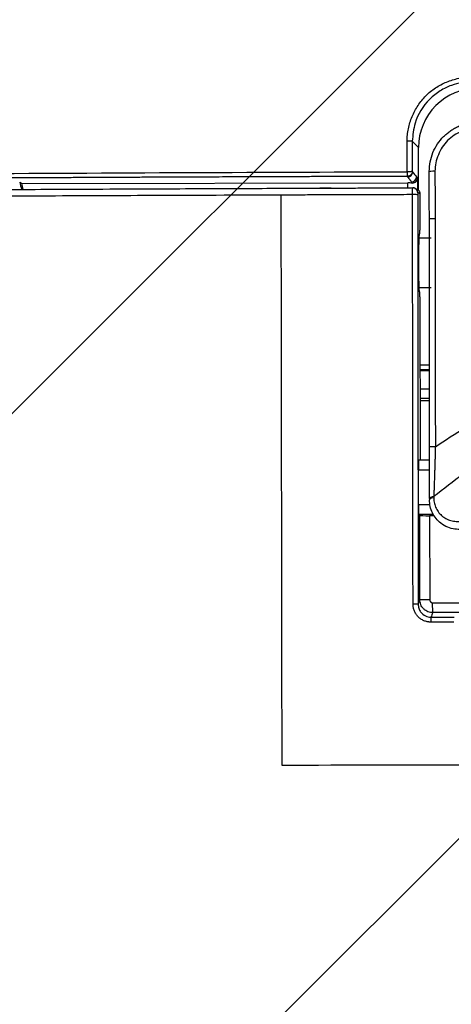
# Model space of a CAD drawing. Header units: metres. Extents: x 6438197 to 12957343, y 5629874 to 11322802.
# Tile 106 of 115: x 6450502 to 6450515, y 5643216 to 5643246. Entities that reach past the tile are written whole.
import ezdxf

# ---------------------------------------------------------------- set-up
doc = ezdxf.new("R2010")
doc.units = ezdxf.units.M
doc.header["$MEASUREMENT"] = 0
doc.header["$PDMODE"] = 3
for name, color, linetype, lineweight in [('E-OŚWIETLENIE TERENU', 10, 'Continuous', 30), ('IE_lampy zewnętrzne', 221, 'Continuous', 15), ('WYMIAROWANIE', 6, 'Continuous', 9), ('WYPELNIENIA', 204, 'Continuous', 5)]:
    doc.layers.add(name, color=color, linetype=linetype, lineweight=lineweight)
doc.styles.add('Arial', font='arial.ttf')
doc.dimstyles.new('proart_1_500', dxfattribs={"dimtxt": 90, "dimasz": 50, "dimexe": 30, "dimexo": 10, "dimgap": 8, "dimtad": 1, "dimrnd": 1, "dimzin": 9, "dimtxsty": 'Arial', "dimblk": 'ARCHTICK', "dimcen": 0, "dimclrd": 1, "dimclre": 1, "dimclrt": 3, "dimazin": 0, "dimtfac": 1, "dimtmove": 0, "dimatfit": 3, "dimfxl": 0, "dimarcsym": 0})

# ---------------------------------------------------------------- blocks, each defined once
blk = doc.blocks.new('zw$103F')
at = {"layer": 'IE_lampy zewnętrzne', "lineweight": 30}
for p, q in [((15.661, 82.519), (27.407, 82.534)), ((27.408, 82.387), (27.407, 82.534)), ((27.776, 82.212), (27.778, 81.096)), ((23.553, 81.091), (23.553, 81.091)), ((27.758, 80.978), (27.774, 80.999)), ((27.777, 81.096), (27.778, 81.096)), ((28.122, 80.854), (27.747, 80.854)), ((27.749, 79.354), (28.125, 79.354)), ((27.76, 79.23), (27.764, 79.225)), ((27.776, 79.225), (27.764, 79.225)), ((27.78, 79.075), (27.787, 74.102)), ((27.783, 77.004), (28.072, 77.004)), ((28.073, 76.854), (27.783, 76.854)), ((28.073, 76.818), (27.783, 76.817)), ((28.074, 74.103), (27.739, 74.102)), ((28.073, 73.803), (27.732, 73.802)), ((27.733, 72.752), (27.732, 73.802)), ((28.07, 72.935), (28.07, 72.902)), ((28.2, 72.993), (28.2, 72.959)), ((27.733, 72.752), (28.086, 72.753)), ((27.774, 72.42), (27.741, 72.453)), ((28.185, 72.453), (27.741, 72.453)), ((27.777, 69.854), (27.774, 72.42)), ((28.209, 72.413), (28.074, 72.413)), ((28.074, 72.413), (28.077, 69.855)), ((28.077, 69.855), (27.777, 69.854)), ((28.168, 69.465), (28.167, 69.765))]:
    blk.add_line(p, q, dxfattribs=at)
for centre, major_axis, ratio, start_param, end_param in [((27.397, 83.804), (0.15, 0), 0.011627, 0.026181, 1.616682), ((27.398, 82.877), (0, -0.138), 0.045822, 4.701376, 6.248242), ((27.398, 82.875), (0, 0.138), 0.025543, 1.559827, 3.106657), ((27.409, 82.872), (0.12, 0.09), 0.999049, 4.069247, 5.639415), ((27.523, 82.72), (0.12, 0.09), 0.999049, 4.069248, 5.639415), ((27.407, 82.524), (-0.3, 0), 0.034921, 4.214616, 4.712399), ((27.563, 82.238), (0.056, 0.139), 0.999602, 5.095458, 6.668002), ((27.562, 82.178), (-0.15, 0), 0.010177, 3.167773, 4.758209), ((27.759, 80.104), (-0.001, 0.874), 0.026186, 0.001846, 3.139747), ((27.774, 81.149), (0, 0.15), 0.026186, 3.1765, 4.352145), ((27.776, 79.075), (0, 0.15), 0.026186, 4.712389, 6.283186), ((28.255, 74.508), (-0.18, 0), 0.006453, 4.749922, 6.309366), ((27.74, 73.802), (0, 0.3), 0.026186, 6.257006, 7.853982), ((28.25, 72.9), (-0.18, 0.001), 0.339623, 4.997641, 6.31102), ((28.25, 72.934), (-0.18, 0.001), 0.339623, 4.99763, 6.28348), ((27.741, 72.753), (0, 0.3), 0.026186, 1.570796, 3.115413), ((28.074, 72.421), (-0.3, 0), 0.026186, 0.02618, 1.570796), ((27.576, 69.717), (-0.15, 0), 0.002791, 3.167775, 4.756455), ((28.116, 69.173), (0, -0.15), 0.041145, 3.211465, 4.710114)]:
    blk.add_ellipse(centre, major_axis=major_axis, ratio=ratio, start_param=start_param, end_param=end_param, dxfattribs=at)
for points, degree, knots in [([(27.39, 83.806), (27.392, 83.869), (27.396, 83.997), (27.437, 84.25), (27.531, 84.558), (27.711, 84.898), (27.951, 85.197), (28.249, 85.437), (28.588, 85.617), (28.896, 85.712), (29.149, 85.754), (29.276, 85.758), (29.338, 85.76)], 3, [0, 0, 0, 0, 0.062263, 0.125338, 0.251209, 0.376588, 0.500223, 0.62399, 0.749577, 0.875379, 0.938301, 1, 1, 1, 1]), ([(29.344, 85.608), (29.248, 85.603), (29.043, 85.593), (28.72, 85.507), (28.38, 85.344), (27.949, 85.001), (27.606, 84.459), (27.564, 83.99), (27.547, 83.804)], 3, [0, 0, 0, 0, 0.101541, 0.219204, 0.35294, 0.501174, 0.802758, 1, 1, 1, 1]), ([(29.534, 85.418), (29.059, 85.418), (28.594, 85.222), (27.93, 84.558), (27.735, 84.091), (27.736, 83.616)], 3, [0, 0, 0, 0, 0.5, 0.5, 1, 1, 1, 1]), ([(28.064, 82.887), (28.064, 82.888), (28.064, 82.985), (28.083, 83.182), (28.168, 83.464), (28.307, 83.726), (28.445, 83.895), (28.547, 83.992), (28.594, 84.034), (28.644, 84.075), (28.695, 84.113), (28.748, 84.149), (28.803, 84.183), (28.86, 84.215), (28.918, 84.244), (28.977, 84.271), (29.038, 84.295), (29.1, 84.317), (29.163, 84.336), (29.228, 84.352), (29.293, 84.366), (29.359, 84.376), (29.426, 84.384), (29.493, 84.389), (29.538, 84.39), (29.56, 84.39)], 3, [0, 0, 0, 0, 0.000194, 0.124775, 0.249517, 0.374421, 0.499486, 0.526356, 0.553336, 0.580426, 0.607626, 0.634937, 0.662357, 0.689888, 0.717529, 0.74528, 0.773141, 0.801112, 0.829194, 0.857386, 0.885688, 0.914101, 0.942624, 0.971257, 1, 1, 1, 1]), ([(29.555, 84.212), (29.469, 84.207), (29.297, 84.195), (29.048, 84.114), (28.818, 83.993), (28.616, 83.83), (28.453, 83.628), (28.333, 83.397), (28.253, 83.148), (28.243, 82.975), (28.237, 82.89)], 3, [0, 0, 0, 0, 0.124255, 0.250268, 0.3762, 0.500211, 0.624122, 0.749827, 0.875662, 1, 1, 1, 1]), ([(0.215, 82.642), (0.434, 82.661), (0.82, 82.678), (1.759, 82.704), (2.299, 82.714), (3.938, 82.739), (5.091, 82.751), (8.551, 82.784), (10.895, 82.799), (17.935, 82.842), (22.66, 82.862), (27.391, 82.876)], 3, [0, 0, 0, 0, 0.0625, 0.0625, 0.125, 0.125, 0.25, 0.25, 0.5, 0.5, 1, 1, 1, 1]), ([(27.398, 82.736), (23.746, 82.725), (20.348, 82.711), (16.727, 82.695), (13.327, 82.674), (12.384, 82.669), (11.577, 82.664), (10.658, 82.658), (9.832, 82.652), (8.927, 82.645), (8.095, 82.638), (7.2, 82.631), (6.367, 82.623), (5.897, 82.619), (5.508, 82.615), (5.053, 82.61), (4.654, 82.606), (4.21, 82.601), (3.81, 82.595), (3.378, 82.59), (2.983, 82.584), (2.852, 82.582), (2.759, 82.58), (2.654, 82.579), (2.565, 82.577), (2.472, 82.576), (2.378, 82.574), (2.285, 82.572), (2.177, 82.57), (1.957, 82.566), (1.784, 82.562), (1.605, 82.558), (1.426, 82.553), (1.243, 82.548), (1.081, 82.542), (0.919, 82.536), (0.782, 82.53), (0.643, 82.524), (0.534, 82.517), (0.422, 82.51), (0.344, 82.503)], 2, [0, 0, 0, 0.25, 0.25, 0.5, 0.5, 0.5625, 0.5625, 0.625, 0.625, 0.6875, 0.6875, 0.75, 0.75, 0.78125, 0.78125, 0.8125, 0.8125, 0.84375, 0.84375, 0.875, 0.875, 0.882812, 0.882812, 0.890625, 0.890625, 0.898438, 0.898438, 0.90625, 0.90625, 0.921875, 0.921875, 0.9375, 0.9375, 0.953125, 0.953125, 0.96875, 0.96875, 0.984375, 0.984375, 1, 1, 1]), ([(27.548, 82.886), (27.547, 82.884), (27.535, 82.881), (27.498, 82.878), (27.481, 82.877), (27.442, 82.876), (27.418, 82.876), (27.394, 82.876)], 3, [0, 0, 0, 0, 0.5, 0.5, 0.75, 0.75, 1, 1, 1, 1]), ([(27.548, 82.886), (27.548, 82.884), (27.548, 82.882), (27.548, 82.877), (27.548, 82.875), (27.547, 82.868), (27.546, 82.863), (27.543, 82.848), (27.54, 82.838), (27.533, 82.82), (27.528, 82.811), (27.519, 82.798), (27.516, 82.794), (27.51, 82.786), (27.506, 82.782), (27.495, 82.772), (27.488, 82.766), (27.475, 82.757), (27.47, 82.755), (27.461, 82.75), (27.457, 82.748), (27.443, 82.743), (27.434, 82.74), (27.419, 82.737), (27.414, 82.737), (27.409, 82.736), (27.408, 82.736), (27.406, 82.736), (27.405, 82.736), (27.403, 82.736), (27.4, 82.736), (27.398, 82.736)], 3, [0, 0, 0, 0, 0.03125, 0.03125, 0.0625, 0.0625, 0.125, 0.125, 0.25, 0.25, 0.375, 0.375, 0.4375, 0.4375, 0.5, 0.5, 0.625, 0.625, 0.6875, 0.6875, 0.75, 0.75, 0.875, 0.875, 0.9375, 0.9375, 0.945312, 0.945312, 0.953125, 0.96875, 1, 1, 1, 1]), ([(27.551, 82.533), (27.573, 82.533), (27.594, 82.537), (27.612, 82.545), (27.633, 82.553), (27.651, 82.565), (27.665, 82.579), (27.684, 82.598), (27.696, 82.621), (27.702, 82.644), (27.705, 82.653), (27.707, 82.663), (27.707, 82.672)], 3, [0, 0, 0, 0, 0.2206441, 0.2206441, 0.2206441, 0.4800478, 0.4800478, 0.4800478, 0.840537, 0.840537, 0.840537, 0.9945336, 0.9945336, 0.9945336, 0.9945336]), ([(0.412, 82.154), (0.436, 82.156), (0.47, 82.159), (0.515, 82.162), (0.543, 82.164), (0.594, 82.168), (0.667, 82.172), (0.884, 82.183), (1.191, 82.195), (1.552, 82.206), (1.763, 82.211), (1.967, 82.215), (2.272, 82.222), (2.716, 82.229), (3.211, 82.237), (3.671, 82.243), (4.15, 82.249), (4.559, 82.254), (4.922, 82.258), (5.14, 82.261), (5.344, 82.263), (5.616, 82.266), (6.063, 82.27), (6.997, 82.279), (8.164, 82.289), (9.251, 82.297), (9.928, 82.302), (10.552, 82.307), (11.735, 82.315), (13.693, 82.327), (16.449, 82.343), (19.416, 82.357), (21.853, 82.367), (23.171, 82.372), (23.559, 82.374)], 3, [0, 0, 0, 0, 0.007766, 0.010719, 0.012756, 0.015365, 0.023725, 0.030268, 0.062613, 0.078237, 0.086023, 0.093851, 0.107706, 0.128751, 0.154075, 0.173288, 0.189029, 0.21616, 0.225782, 0.235446, 0.244013, 0.251795, 0.270072, 0.300749, 0.370087, 0.416874, 0.436932, 0.454759, 0.494837, 0.584506, 0.698601, 0.837093, 0.952134, 1, 1, 1, 1]), ([(25.081, 82.379), (25.193, 82.38), (25.413, 82.38), (25.736, 82.381), (26.046, 82.383), (26.457, 82.384), (26.961, 82.386), (27.366, 82.387), (27.563, 82.388)], 3, [0, 0, 0, 0, 0.135511, 0.265744, 0.390699, 0.510376, 0.762549, 1, 1, 1, 1]), ([(27.555, 82.18), (27.554, 82.229), (27.555, 82.287), (27.558, 82.368), (27.561, 82.388), (27.563, 82.388)], 3, [0, 0, 0, 0, 0.5, 0.5, 1, 1, 1, 1]), ([(23.552, 82.166), (22.238, 82.161), (19.811, 82.152), (16.484, 82.137), (13.77, 82.121), (11.145, 82.104), (8.534, 82.086), (6.385, 82.067), (4.987, 82.054), (4.173, 82.045), (3.302, 82.035), (2.398, 82.022), (1.514, 82.004), (0.702, 81.979), (0.381, 81.957), (0.217, 81.945)], 3, [0, 0, 0, 0, 0.160894, 0.2971, 0.408285, 0.494757, 0.62074, 0.731377, 0.762651, 0.797082, 0.834655, 0.874532, 0.915423, 0.956905, 1, 1, 1, 1]), ([(27.555, 82.18), (27.439, 82.179), (27.198, 82.179), (26.823, 82.177), (26.421, 82.176), (25.994, 82.175), (25.539, 82.173), (25.058, 82.171), (24.551, 82.17), (24.204, 82.168), (24.026, 82.168)], 3, [0, 0, 0, 0, 0.098672, 0.204867, 0.318584, 0.439823, 0.568584, 0.704867, 0.848672, 1, 1, 1, 1]), ([(27.57, 69.718), (27.567, 71.795), (27.565, 73.872), (27.56, 78.026), (27.557, 80.103), (27.555, 82.18)], 3, [0, 0, 0, 0, 0.5, 0.5, 1, 1, 1, 1]), ([(27.626, 82.362), (27.636, 82.362), (27.645, 82.361), (27.664, 82.358), (27.674, 82.355), (27.692, 82.347), (27.701, 82.343), (27.717, 82.332), (27.725, 82.326), (27.746, 82.305), (27.757, 82.288), (27.772, 82.252), (27.776, 82.232), (27.776, 82.212)], 3, [0, 0, 0, 0, 0.125, 0.125, 0.25, 0.25, 0.375, 0.375, 0.5, 0.5, 0.75, 0.75, 1, 1, 1, 1]), ([(27.712, 82.233), (27.712, 82.229), (27.712, 82.22), (27.712, 82.212), (27.712, 82.202), (27.712, 82.191), (27.712, 82.178)], 2, [0.25, 0.25, 0.25, 0.5, 0.5, 0.75, 0.75, 1, 1, 1]), ([(28.066, 81.45), (28.064, 81.451), (28.069, 81.451), (28.086, 81.451), (28.099, 81.452), (28.131, 81.452), (28.15, 81.452), (28.193, 81.452), (28.216, 81.452), (28.239, 81.453)], 3, [0, 0, 0, 0, 0.25, 0.25, 0.5, 0.5, 0.75, 0.75, 1, 1, 1, 1]), ([(23.555, 79.439), (23.559, 77.003), (23.563, 74.568), (23.57, 69.698), (23.574, 67.263), (23.578, 64.827)], 3, [0, 0, 0, 0, 0.5, 0.5, 1, 1, 1, 1]), ([(28.249, 74.509), (28.551, 74.71), (29.146, 75.105), (30.391, 75.803), (31.577, 76.329), (32.658, 76.678), (33.342, 76.867), (34.162, 77.041), (35.153, 77.179), (35.865, 77.198), (36.219, 77.208)], 3, [0, 0, 0, 0, 0.127423, 0.25069, 0.500977, 0.581424, 0.649301, 0.750249, 0.875497, 1, 1, 1, 1]), ([(36.221, 76.205), (35.934, 76.198), (35.359, 76.183), (34.499, 76.069), (33.639, 75.888), (32.781, 75.633), (31.88, 75.289), (30.94, 74.843), (29.993, 74.297), (29.072, 73.681), (28.495, 73.226), (28.2, 72.993)], 3, [0, 0, 0, 0, 0.097473, 0.195636, 0.295071, 0.396339, 0.499971, 0.623146, 0.749984, 0.871994, 1, 1, 1, 1]), ([(28.07, 72.933), (28.074, 73.313), (28.075, 73.708), (28.076, 74.103), (28.075, 74.507)], 2, [0, 0, 0, 0.5, 0.5, 1, 1, 1]), ([(28.249, 74.509), (28.248, 74.49), (28.247, 74.451), (28.246, 74.393), (28.244, 74.333), (28.242, 74.272), (28.24, 74.21), (28.239, 74.146), (28.237, 74.081), (28.235, 74.015), (28.233, 73.948), (28.231, 73.88), (28.228, 73.81), (28.227, 73.749), (28.225, 73.694), (28.223, 73.641), (28.221, 73.578), (28.218, 73.505), (28.215, 73.421), (28.212, 73.328), (28.209, 73.224), (28.205, 73.111), (28.202, 73.033), (28.2, 72.993)], 3, [0, 0, 0, 0, 0.03696, 0.074775, 0.113445, 0.152972, 0.193355, 0.234595, 0.276692, 0.319645, 0.363453, 0.408114, 0.453627, 0.499988, 0.527661, 0.562292, 0.603892, 0.652469, 0.708028, 0.770572, 0.840095, 0.91658, 1, 1, 1, 1]), ([(29.233, 72.04), (29.171, 72.025), (29.042, 71.992), (28.833, 71.998), (28.616, 72.056), (28.422, 72.168), (28.266, 72.32), (28.155, 72.495), (28.083, 72.69), (28.074, 72.83), (28.07, 72.9)], 3, [0, 0, 0, 0, 0.10901, 0.228893, 0.360147, 0.503153, 0.627555, 0.752499, 0.876966, 1, 1, 1, 1]), ([(28.201, 72.906), (28.209, 72.854), (28.223, 72.747), (28.288, 72.601), (28.379, 72.47), (28.498, 72.363), (28.641, 72.286), (28.801, 72.243), (28.969, 72.232), (29.079, 72.258), (29.134, 72.271)], 3, [0, 0, 0, 0, 0.12345, 0.248741, 0.374773, 0.500412, 0.62663, 0.753546, 0.878623, 1, 1, 1, 1]), ([(28.168, 69.465), (28.122, 69.465), (28.072, 69.474), (28, 69.502), (27.977, 69.514), (27.932, 69.543), (27.911, 69.56), (27.873, 69.598), (27.856, 69.619), (27.827, 69.664), (27.815, 69.687), (27.786, 69.759), (27.777, 69.808), (27.777, 69.854)], 3, [0, 0, 0, 0, 0.25, 0.25, 0.375, 0.375, 0.5, 0.5, 0.625, 0.625, 0.75, 0.75, 1, 1, 1, 1]), ([(28.077, 69.855), (28.077, 69.85), (28.078, 69.846), (28.078, 69.842), (28.079, 69.837), (28.081, 69.829), (28.085, 69.82), (28.091, 69.804), (28.104, 69.792), (28.116, 69.779), (28.132, 69.772), (28.148, 69.765), (28.167, 69.765)], 2, [0, 0, 0, 0.0625, 0.0625, 0.125, 0.125, 0.25, 0.25, 0.5, 0.5, 0.75, 0.75, 1, 1, 1]), ([(28.11, 69.176), (28.104, 69.176), (28.092, 69.176), (28.075, 69.177), (28.057, 69.179), (28.039, 69.181), (28.022, 69.184), (27.993, 69.189), (27.952, 69.199), (27.903, 69.217), (27.855, 69.24), (27.794, 69.277), (27.725, 69.333), (27.669, 69.402), (27.633, 69.463), (27.611, 69.511), (27.593, 69.561), (27.581, 69.607), (27.574, 69.647), (27.57, 69.682), (27.57, 69.706), (27.57, 69.718)], 3, [0, 0, 0, 0, 0.020908, 0.041805, 0.062713, 0.083658, 0.104661, 0.125747, 0.188154, 0.250786, 0.313239, 0.375632, 0.500499, 0.625453, 0.687813, 0.750439, 0.812947, 0.875299, 0.917116, 0.958622, 1, 1, 1, 1]), ([(27.726, 69.717), (27.73, 69.677), (27.737, 69.594), (27.807, 69.462), (27.938, 69.348), (28.059, 69.333), (28.116, 69.325)], 3, [0, 0, 0, 0, 0.196855, 0.404993, 0.724446, 1, 1, 1, 1])]:
    blk.add_open_spline(points, degree=degree, knots=knots, dxfattribs=at)
for points, degree in [([(27.391, 82.876), (27.391, 83.186), (27.39, 83.496), (27.39, 83.806)], 3), ([(27.547, 83.804), (27.547, 83.498), (27.548, 83.192), (27.548, 82.886)], 3), ([(27.736, 83.616), (27.673, 83.678), (27.61, 83.741), (27.547, 83.804)], 3), ([(27.738, 82.309), (27.737, 82.744), (27.737, 83.18), (27.736, 83.616)], 3), ([(27.398, 82.736), (27.398, 82.736), (27.398, 82.736), (27.398, 82.736)], 3), ([(27.409, 82.722), (27.405, 82.727), (27.402, 82.731), (27.398, 82.736)], 3), ([(27.523, 82.57), (27.409, 82.722)], 1), ([(27.548, 82.886), (27.552, 82.881), (27.555, 82.877), (27.559, 82.872)], 3), ([(27.559, 82.872), (27.597, 82.821), (27.635, 82.77), (27.673, 82.72)], 3), ([(27.673, 82.72), (27.684, 82.705), (27.696, 82.69), (27.707, 82.675)], 3), ([(27.707, 82.672), (27.707, 82.673), (27.707, 82.675), (27.707, 82.676)], 3), ([(27.707, 82.675), (27.707, 82.562), (27.708, 82.449), (27.708, 82.336)], 3), ([(28.237, 82.89), (28.144, 82.889), (28.062, 82.888), (28.064, 82.887)], 3), ([(28.066, 81.45), (28.064, 82.887)], 1), ([(28.237, 82.89), (28.238, 82.412), (28.239, 81.933), (28.239, 81.453)], 3), ([(15.661, 82.519), (15.643, 82.531), (15.626, 82.544), (15.609, 82.557)], 3), ([(15.609, 82.557), (15.63, 82.487), (15.647, 82.415), (15.66, 82.342)], 3), ([(15.661, 82.519), (15.676, 82.46), (15.689, 82.401), (15.699, 82.342)], 3), ([(23.559, 82.374), (23.559, 82.374), (23.558, 82.374), (23.558, 82.373)], 3), ([(23.559, 82.374), (23.951, 82.375), (24.343, 82.377), (24.734, 82.378)], 3), ([(24.732, 82.376), (24.733, 82.377), (24.734, 82.378)], 2), ([(25.081, 82.379), (24.965, 82.378), (24.849, 82.377), (24.733, 82.376)], 3), ([(24.734, 82.378), (24.848, 82.378), (24.962, 82.379), (25.076, 82.379)], 3), ([(25.076, 82.379), (25.077, 82.379), (25.079, 82.379), (25.081, 82.379)], 3), ([(27.551, 82.533), (27.542, 82.545), (27.533, 82.558), (27.523, 82.57)], 3), ([(27.619, 82.377), (27.59, 82.388), (27.561, 82.384)], 2), ([(23.552, 82.169), (23.552, 81.81), (23.553, 81.45), (23.553, 81.091)], 3), ([(24.026, 82.168), (23.868, 82.167), (23.71, 82.167), (23.552, 82.166)], 3), ([(27.713, 82.238), (27.712, 82.238), (27.713, 82.236)], 2), ([(27.713, 82.236), (27.713, 82.234), (27.712, 82.233)], 2), ([(27.712, 82.178), (27.718, 75.986), (27.726, 69.717)], 2), ([(27.776, 82.212), (27.713, 82.238)], 1), ([(28.075, 74.507), (28.071, 78.192), (28.067, 81.45)], 2), ([(28.239, 81.453), (28.242, 79.138), (28.246, 76.823), (28.249, 74.509)], 3), ([(23.553, 81.091), (23.554, 80.54), (23.555, 79.989), (23.555, 79.439)], 3), ([(28.073, 76.261), (27.977, 76.261), (27.881, 76.261), (27.784, 76.261)], 3), ([(27.785, 75.985), (27.881, 75.985), (27.977, 75.985), (28.074, 75.985)], 3), ([(28.074, 75.91), (27.977, 75.91), (27.881, 75.91), (27.785, 75.91)], 3), ([(28.2, 72.959), (28.2, 72.942), (28.201, 72.924), (28.201, 72.906)], 3), ([(27.726, 69.717), (27.777, 69.854)], 1), ([(28.167, 69.765), (32.16, 69.774), (36.229, 69.779)], 2), ([(28.168, 69.465), (28.151, 69.419), (28.133, 69.372), (28.116, 69.325)], 3), ([(28.116, 69.325), (28.35, 69.325), (28.585, 69.325), (28.819, 69.325)], 3), ([(36.23, 69.48), (33.542, 69.477), (30.855, 69.472), (28.168, 69.465)], 3), ([(28.814, 69.176), (28.579, 69.176), (28.345, 69.176), (28.11, 69.176)], 3), ([(23.578, 64.827), (27.545, 64.833), (31.52, 64.838), (35.495, 64.843)], 3)]:
    blk.add_open_spline(points, degree=degree, dxfattribs=at)
blk.add_rational_spline([(27.391, 82.876), (27.393, 82.876), (27.394, 82.876)], [1, 0.995755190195, 0.991630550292], degree=2, dxfattribs=at)
blk = doc.blocks.new('_ArchTick')
at = {"color": 0, "linetype": 'ByBlock', "const_width": 0.15}
blk.add_lwpolyline([(-0.5, -0.5), (0.5, 0.5)], dxfattribs=at)
blk = doc.blocks.new('*D30')
at = {"layer": 'Defpoints', "color": 0}
for p in [(6453309.243, 5643277.604), (6447847.481, 5643255.129), (6447849.87, 5643151.626)]:
    blk.add_point(p, dxfattribs=at)
at = {"layer": 'WYMIAROWANIE', "color": 1, "lineweight": -2}
for p, q in [((6453309.013, 5643287.601), (6453306.163, 5643411.098)), ((6453306.855, 5643381.106), (6447847.481, 5643255.129)), ((6447849.639, 5643161.624), (6447846.789, 5643285.121))]:
    blk.add_line(p, q, dxfattribs=at)
at = {"layer": 'WYMIAROWANIE', "color": 1, "lineweight": -2, "xscale": 50, "yscale": 50, "zscale": 50}
for p, rotation in [((6453306.855, 5643381.106), 1.321887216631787), ((6447847.481, 5643255.129), 181.3218872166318)]:
    blk.add_blockref('_ArchTick', p, dxfattribs=dict(at, rotation=rotation))
at = {"layer": 'WYMIAROWANIE', "color": 3, "insert": (6450575.923, 5643372.054), "char_height": 90, "attachment_point": 5, "rotation": 1.3219, "style": 'Arial'}
blk.add_mtext('5460', dxfattribs=at)

msp = doc.modelspace()

# ---------------------------------------------------------------- hatches: boundary and pattern name
at = {"layer": 'WYPELNIENIA'}
h = msp.add_hatch(dxfattribs=at)
h.set_pattern_fill('ANSI31', color=16, scale=150, style=0)
h.paths.add_polyline_path([(6443321.429, 5652405.691), (6444021.039, 5652422.027), (6444603.706, 5651338.573), (6444601.871, 5651338.532), (6444874.575, 5650838.35), (6450595.263, 5650968.994), (6450606.688, 5650466.915), (6454624.969, 5650558.355), (6454602.252, 5651561.261), (6455055.81, 5651571.583), (6458600.395, 5651652.223), (6458714.917, 5646654.148), (6454720.129, 5646563.243), (6454791.12, 5643253.147), (6453897.566, 5643232.813), (6453920.942, 5642187.643), (6454814.953, 5642211.245), (6454802.424, 5642766.955), (6454850.162, 5640713.697), (6454559.364, 5640706.02), (6454525.988, 5642003.993), (6453926.22, 5641987.713), (6453958.656, 5640691.742), (6453367.942, 5640676.957), (6453310.776, 5643219.507), (6447852.213, 5643095.235), (6447880.453, 5641853.409), (6444125.919, 5641772.937), (6443716.284, 5647180.94)])
h.paths.add_polyline_path([(6446403.982, 5649741.583), (6446479.702, 5646442.104), (6453232.841, 5646597.25), (6453165.21, 5649497.454), (6449561.86, 5649419.3), (6449555.325, 5649817.086)], flags=16)

# ---------------------------------------------------------------- block references
at = {"layer": 'E-OŚWIETLENIE TERENU'}
msp.add_blockref('zw$103F', (6450486.733, 5643158.127), dxfattribs=at)

# ---------------------------------------------------------------- dimensions: what is measured, and where the dimension line sits
at = {"layer": 'WYMIAROWANIE', "color": 5}
dim = msp.add_aligned_dim(p1=(6453309.243, 5643277.604), p2=(6447849.87, 5643151.626), distance=-103.53, text='5460', dimstyle='proart_1_500', override={"dimblk": 'ArchTick', "dimtmove": 1}, dxfattribs=at)
dim.commit()
dim.dimension.update_dxf_attribs({"geometry": '*D30', "text_midpoint": (6450575.923, 5643372.054)})

doc.saveas('drawing.dxf')
